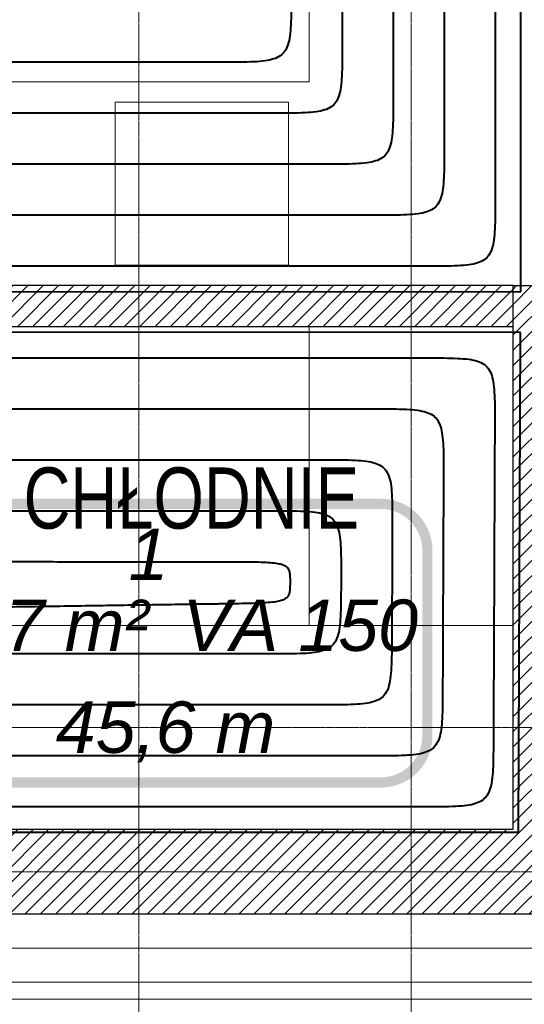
# Model space of a CAD drawing. Header units: millimetres. Extents: x 49908 to 79848, y -11883 to -3092.
# Tile 127 of 222: x 69855 to 70004, y -6638 to -6348. Entities that reach past the tile are written whole.
import ezdxf
from ezdxf.enums import TextEntityAlignment as Align
from ezdxf.lldxf.tags import DXFTag

# ---------------------------------------------------------------- set-up
doc = ezdxf.new("R2010")
doc.units = ezdxf.units.MM
doc.linetypes.add('DASHDOT', pattern=[1, 0.5, -0.25, 0, -0.25])
for name, color, linetype, lineweight in [('A wyp ruchome', 9, 'Continuous', 9), ('A_CIENKA', 9, 'Continuous', 9), ('A_HATCH', 9, 'Continuous', 9), ('A_IZOLACJA', 9, 'ZIGZAG', 9), ('A_MUROWANE', 9, 'Continuous', 25), ('A_OSIE', 9, 'DASHDOT', 9), ('\x9dciany', 9, 'Continuous', 9)]:
    doc.layers.add(name, color=color, linetype=linetype, lineweight=lineweight)
doc.layers.add('IS_Ogrzewanie_płaszczyznowe', color=7, linetype='SOLID', true_color=0xac00e6)
doc.layers.add('IS_Ogrzewanie_płaszczyznowe_-_opis', color=7, linetype='SOLID', true_color=0xf000f0)
doc.layers.add('IS_Rys.pętli_o.p._Powrót', color=7, linetype='DASH', lineweight=13, true_color=0x4c9a5f)
doc.layers.add('IS_Rys.pętli_o.p._Zasilanie', color=7, linetype='SOLID', lineweight=13, true_color=0xff8c1a)
doc.styles.add('Arial CE', font='arial.ttf')
tags = doc.linetypes.add('DASH', pattern=[15, 10, -5]).pattern_tags.tags
tags[6:7] = [DXFTag(74, 4), DXFTag(75, 0), DXFTag(340, '0'), DXFTag(46, 0.0), DXFTag(50, 0.0), DXFTag(44, 0.0), DXFTag(45, 0.0)]
tags[4:5] = [DXFTag(74, 4), DXFTag(75, 0), DXFTag(340, '0'), DXFTag(46, 0.0), DXFTag(50, 0.0), DXFTag(44, 0.0), DXFTag(45, 0.0)]
tags = doc.linetypes.add('SOLID', pattern=[10, 10, 0]).pattern_tags.tags
tags[6:7] = [DXFTag(74, 4), DXFTag(75, 0), DXFTag(340, '0'), DXFTag(46, 0.0), DXFTag(50, 0.0), DXFTag(44, 0.0), DXFTag(45, 0.0)]
tags[4:5] = [DXFTag(74, 4), DXFTag(75, 0), DXFTag(340, '0'), DXFTag(46, 0.0), DXFTag(50, 0.0), DXFTag(44, 0.0), DXFTag(45, 0.0)]
doc.linetypes.add('ZIGZAG', pattern='A,0.00254,-5.08,[131,ltypeshp.shx,S=5.08,R=0,X=-5.08,Y=0],-10.16,[131,ltypeshp.shx,S=5.08,R=180,X=5.08,Y=0],-5.08', length=20.32254)

msp = doc.modelspace()

# ---------------------------------------------------------------- hatches: boundary and pattern name
at = {"layer": 'A_HATCH', "transparency": 33554687}
h = msp.add_hatch(dxfattribs=at)
h.set_pattern_fill('ANSI31', color=256, angle=360)
h.set_pattern_definition([(45, (16000, 0), (-2.24506403, 2.24506403), [])])
h.paths.add_polyline_path([(69465.47, -5846.63), (69450.47, -5846.63), (69450.47, -6126.63), (69300.47, -6126.63), (69300.47, -6138.63), (69490.47, -6138.63), (69490.47, -6126.63), (69465.47, -6126.63)])
h.paths.add_polyline_path([(69490.47, -6314.63), (69300.47, -6314.63), (69300.47, -6326.63), (69490.47, -6326.63)])
h.paths.add_polyline_path([(69490.47, -6138.63), (69480.47, -6138.63), (69480.47, -6226.63), (69490.47, -6226.63)])
h.paths.add_polyline_path([(69670.47, -6126.63), (69580.47, -6126.63), (69580.47, -6138.63), (69670.47, -6138.63)])
h.paths.add_polyline_path([(69545.47, -6438.63), (69555.47, -6438.63), (69565.47, -6438.63), (69565.47, -6426.63), (69533.47, -6426.63), (69533.47, -6586.63), (69545.47, -6586.63)])
h.paths.add_polyline_path([(69433.47, -6426.63), (69425.47, -6426.63), (69425.47, -6586.63), (69431.47, -6586.63), (69431.47, -6438.63), (69433.47, -6438.63)])
h.paths.add_polyline_path([(70000.47, -6426.63), (69785.47, -6426.63), (69785.47, -6438.63), (70000.47, -6438.63)])
h.paths.add_polyline_path([(68725.47, -6370.63), (68700.47, -6370.63), (68700.47, -6382.63), (68725.47, -6382.63)])
h.paths.add_polyline_path([(68835.47, -6370.63), (68830.47, -6370.63), (68820.47, -6370.63), (68815.47, -6370.63), (68815.47, -6382.63), (68835.47, -6382.63)])
h.paths.add_polyline_path([(68965.47, -6370.63), (68925.47, -6370.63), (68925.47, -6382.63), (68965.47, -6382.63)])
h.paths.add_polyline_path([(69080.47, -6370.63), (69055.47, -6370.63), (69055.47, -6382.63), (69080.47, -6382.63)])
h.paths.add_polyline_path([(68960.47, -6225.63), (68950.47, -6225.63), (68950.47, -6370.63), (68960.47, -6370.63)])
h.paths.add_polyline_path([(69080.47, -6198.63), (68700.47, -6198.63), (68700.47, -6210.63), (69080.47, -6210.63)])
h.paths.add_polyline_path([(68960.47, -6210.63), (68950.47, -6210.63), (68950.47, -6225.63), (68960.47, -6225.63)])
h.paths.add_polyline_path([(68960.47, -6183.63), (68950.47, -6183.63), (68950.47, -6198.63), (68960.47, -6198.63)])
h.paths.add_polyline_path([(68960.47, -6038.63), (68950.47, -6038.63), (68950.47, -6183.63), (68960.47, -6183.63)])
h.paths.add_polyline_path([(68965.47, -6026.63), (68925.47, -6026.63), (68925.47, -6038.63), (68965.47, -6038.63)])
h.paths.add_polyline_path([(69080.47, -6026.63), (69055.47, -6026.63), (69055.47, -6038.63), (69080.47, -6038.63)])
h.paths.add_polyline_path([(68835.47, -6026.63), (68815.47, -6026.63), (68815.47, -6038.63), (68820.47, -6038.63), (68830.47, -6038.63), (68835.47, -6038.63)])
h.paths.add_polyline_path([(68725.47, -6026.63), (68700.47, -6026.63), (68700.47, -6038.63), (68725.47, -6038.63)])
h.paths.add_polyline_path([(68830.47, -6038.63), (68820.47, -6038.63), (68820.47, -6183.63), (68830.46, -6183.63), (68830.47, -6183.63)])
h.paths.add_polyline_path([(68830.47, -6183.63), (68820.47, -6183.63), (68820.47, -6198.63), (68830.47, -6198.63)])
h.paths.add_polyline_path([(68830.47, -6210.63), (68820.47, -6210.63), (68820.47, -6370.63), (68830.47, -6370.63)])
h = msp.add_hatch(dxfattribs=at)
h.set_pattern_fill('ANSI31', color=256, angle=360)
h.set_pattern_definition([(45, (16000, -1e-11), (-2.24506403, 2.24506403), [])])
h.paths.add_polyline_path([(70025.47, -6426.63), (70000.47, -6426.63), (70000.47, -6586.63), (69665.47, -6586.63), (69665.47, -6611.63), (70025.47, -6611.63)])

# ---------------------------------------------------------------- linework, layer by layer
at = {"layer": 'A wyp ruchome'}
msp.add_line((69883.47, -6420.63), (69883.47, -6372.63), dxfattribs=at)
for points in [[(69790.47, -5846.63), (69790.47, -5906.63), (69940.47, -5906.63), (69940.47, -6026.63), (69940.47, -6026.63), (69940.47, -6366.63)], [(69940.47, -6366.63), (69790.47, -6366.63), (69790.47, -6366.63), (69790.47, -6426.63)], [(69883.47, -6372.63), (69934.47, -6372.63), (69934.47, -6420.63), (69883.47, -6420.63)], [(69940.47, -6438.63), (69940.47, -6526.63)], [(69690.47, -6526.63), (69690.47, -6526.63), (70000.47, -6526.63)]]:
    msp.add_lwpolyline(points, dxfattribs=at)
at = {"layer": 'A_CIENKA'}
for points in [[(70025.47, -6426.63), (70025.47, -6611.63), (69425.47, -6611.63)], [(70045.47, -6426.63), (70045.47, -6631.63), (69425.47, -6631.63)]]:
    msp.add_lwpolyline(points, dxfattribs=at)
at = {"layer": 'A_IZOLACJA', "ltscale": 0.015}
msp.add_lwpolyline([(70035.47, -6426.63), (70035.47, -6621.63), (69425.47, -6621.63)], dxfattribs=at)
at = {"layer": 'A_MUROWANE', "ltscale": 0.5}
for points in [[(70000.47, -6426.63), (70025.47, -6426.63), (70025.47, -6611.63), (69665.47, -6611.63), (69665.47, -6586.63), (70000.47, -6586.63), (70000.47, -6426.63)], [(70000.47, -6426.63), (69785.47, -6426.63), (69785.47, -6426.63), (69785.47, -6438.63), (69785.47, -6438.63), (70000.47, -6438.63)]]:
    msp.add_lwpolyline(points, dxfattribs=at)
at = {"layer": 'A_OSIE', "ltscale": 0.3, "transparency": 33554559}
for p, q in [((69890.47, -3902.99), (69890.47, -7140.05)), ((69970.47, -3902.99), (69970.47, -7140.05)), ((70341.81, -6426.63), (67440.85, -6426.63)), ((70341.81, -6556.63), (67440.85, -6556.63)), ((67440.85, -6599.13), (70342.17, -6599.13))]:
    msp.add_line(p, q, dxfattribs=at)
at = {"layer": 'IS_Ogrzewanie_płaszczyznowe', "lineweight": 40}
for p, q in [((70002.72, -6428.42), (70002.72, -5850.71)), ((69692.42, -6428.31), (70002.72, -6428.42)), ((70002.69, -6440.42), (69692.4, -6440.31)), ((70002.07, -6587.52), (70002.69, -6440.42)), ((69691.78, -6587.52), (70002.07, -6587.52))]:
    msp.add_line(p, q, dxfattribs=at)
at = {"layer": 'IS_Ogrzewanie_płaszczyznowe_-_opis'}
msp.add_lwpolyline([(69832.93, -6572.86, 3, 3, 0), (69961.6, -6572.86, 3, 3, 0.414214), (69975.26, -6559.19, 3, 3, 0), (69975.26, -6504.52, 3, 3, 0.414214), (69961.6, -6490.86, 3, 3, 0), (69832.93, -6490.86, 3, 3, 0.414214), (69819.26, -6504.52, 3, 3, 0), (69819.26, -6559.19, 3, 3, 0.414214), (69832.93, -6572.86, 3, 3, 0)], format="xyseb", dxfattribs=at)
at = {"layer": 'IS_Rys.pętli_o.p._Powrót', "lineweight": 40}
for points, knots in [([(69980.22, -5893.21), (69980.22, -5897.04), (69980.22, -5911.35), (69980.22, -5941.33), (69980.22, -5986.86), (69980.22, -6043.5), (69980.22, -6106.8), (69980.22, -6172.32), (69980.22, -6235.62), (69980.22, -6292.26), (69980.22, -6337.79), (69980.22, -6367.77), (69980.22, -6382.09), (69980.22, -6385.91)], [0, 0, 0, 0, 0.114754, 0.4294, 0.899519, 1.480691, 2.128493, 2.798505, 3.446307, 4.027478, 4.497597, 4.812244, 4.926998, 4.926998, 4.926998, 4.926998]), ([(69950.22, -5923.21), (69950.22, -5926.57), (69950.22, -5939.14), (69950.22, -5965.47), (69950.22, -6005.46), (69950.22, -6055.2), (69950.22, -6110.79), (69950.22, -6168.33), (69950.22, -6223.91), (69950.22, -6273.65), (69950.22, -6313.64), (69950.22, -6339.97), (69950.22, -6352.54), (69950.22, -6355.9)], [0, 0, 0, 0, 0.100777, 0.3771, 0.789959, 1.300344, 1.869244, 2.457649, 3.02655, 3.536935, 3.949794, 4.226117, 4.326893, 4.326893, 4.326893, 4.326893]), ([(69950.22, -6355.9), (69950.22, -6357.56), (69950.22, -6360.57), (69950.14, -6364.68), (69949.9, -6367.99), (69949.39, -6370.61), (69948.48, -6372.67), (69946.99, -6374.16), (69944.93, -6375.07), (69942.31, -6375.58), (69939, -6375.82), (69934.89, -6375.9), (69931.88, -6375.89), (69930.22, -6375.89)], [0, 0, 0, 0, 0.0497372, 0.0904717, 0.1232025, 0.1491966, 0.1703642, 0.1896987, 0.2108664, 0.2368605, 0.2695913, 0.3103258, 0.360063, 0.360063, 0.360063, 0.360063]), ([(69930.22, -6375.89), (69929.25, -6375.89), (69925.65, -6375.89), (69918.1, -6375.89), (69906.63, -6375.88), (69892.37, -6375.88), (69876.43, -6375.87), (69859.93, -6375.87), (69843.99, -6375.86), (69829.73, -6375.86), (69818.26, -6375.85), (69810.71, -6375.85), (69807.11, -6375.85), (69806.14, -6375.85)], [0, 0, 0, 0, 0.028898, 0.108133, 0.226521, 0.372873, 0.536005, 0.704731, 0.867863, 1.014215, 1.132603, 1.211838, 1.240736, 1.240736, 1.240736, 1.240736]), ([(69980.22, -6385.91), (69980.22, -6387.57), (69980.22, -6390.58), (69980.14, -6394.69), (69979.9, -6398), (69979.39, -6400.62), (69978.48, -6402.68), (69976.99, -6404.17), (69974.93, -6405.08), (69972.31, -6405.59), (69969, -6405.83), (69964.89, -6405.91), (69961.88, -6405.9), (69960.22, -6405.9)], [0, 0, 0, 0, 0.0497372, 0.0904717, 0.1232025, 0.1491966, 0.1703642, 0.1896987, 0.2108664, 0.2368605, 0.2695913, 0.3103258, 0.360063, 0.360063, 0.360063, 0.360063]), ([(69960.22, -6405.9), (69958.79, -6405.9), (69953.44, -6405.9), (69942.24, -6405.9), (69925.23, -6405.89), (69904.07, -6405.88), (69880.42, -6405.88), (69855.94, -6405.87), (69832.29, -6405.86), (69811.13, -6405.85), (69794.12, -6405.85), (69782.92, -6405.84), (69777.57, -6405.84), (69776.14, -6405.84)], [0, 0, 0, 0, 0.042872, 0.160425, 0.336062, 0.553189, 0.795209, 1.045527, 1.287547, 1.504674, 1.680311, 1.797864, 1.840736, 1.840736, 1.840736, 1.840736]), ([(69719.8, -6462.82), (69721.67, -6462.82), (69728.65, -6462.82), (69743.27, -6462.83), (69765.48, -6462.84), (69793.1, -6462.85), (69823.97, -6462.86), (69855.93, -6462.87), (69886.8, -6462.88), (69914.42, -6462.89), (69936.63, -6462.9), (69951.25, -6462.9), (69958.23, -6462.9), (69960.1, -6462.9)], [0, 0, 0, 0, 0.055966, 0.209422, 0.438703, 0.722144, 1.038082, 1.364852, 1.68079, 1.964232, 2.193513, 2.346968, 2.402935, 2.402935, 2.402935, 2.402935]), ([(69960.1, -6462.9), (69961.75, -6462.9), (69964.77, -6462.9), (69968.88, -6462.98), (69972.19, -6463.23), (69974.81, -6463.73), (69976.86, -6464.65), (69978.35, -6466.14), (69979.25, -6468.2), (69979.75, -6470.82), (69979.98, -6474.13), (69980.03, -6478.24), (69980.02, -6481.25), (69980.01, -6482.91)], [0, 0, 0, 0, 0.0497367, 0.0904675, 0.1231883, 0.1491632, 0.1703018, 0.1896023, 0.2107409, 0.2367158, 0.2694367, 0.3101674, 0.3599041, 0.3599041, 0.3599041, 0.3599041]), ([(69980.01, -6482.91), (69980.01, -6483.39), (69980, -6485.2), (69979.99, -6488.98), (69979.96, -6494.72), (69979.93, -6501.86), (69979.9, -6509.84), (69979.86, -6518.1), (69979.83, -6526.07), (69979.8, -6533.21), (69979.78, -6538.95), (69979.76, -6542.73), (69979.75, -6544.54), (69979.75, -6545.02)], [0, 0, 0, 0, 0.0144662, 0.0541315, 0.1133961, 0.1866602, 0.268324, 0.3527878, 0.4344516, 0.5077157, 0.5669803, 0.6066456, 0.6211118, 0.6211118, 0.6211118, 0.6211118]), ([(69734.68, -6492.82), (69736.19, -6492.83), (69741.87, -6492.83), (69753.75, -6492.83), (69771.8, -6492.84), (69794.25, -6492.85), (69819.34, -6492.85), (69845.31, -6492.86), (69870.4, -6492.87), (69892.85, -6492.88), (69910.9, -6492.89), (69922.78, -6492.89), (69928.45, -6492.89), (69929.97, -6492.89)], [0, 0, 0, 0, 0.045485, 0.170203, 0.356546, 0.586906, 0.843678, 1.109253, 1.366024, 1.596385, 1.782728, 1.907445, 1.95293, 1.95293, 1.95293, 1.95293]), ([(69929.97, -6492.89), (69931.63, -6492.89), (69934.64, -6492.89), (69938.75, -6492.97), (69942.06, -6493.22), (69944.68, -6493.72), (69946.74, -6494.64), (69948.22, -6496.13), (69949.12, -6498.19), (69949.62, -6500.81), (69949.85, -6504.12), (69949.91, -6508.23), (69949.89, -6511.24), (69949.89, -6512.9)], [0, 0, 0, 0, 0.0497367, 0.0904675, 0.1231883, 0.1491632, 0.1703018, 0.1896023, 0.2107409, 0.2367158, 0.2694367, 0.3101674, 0.3599041, 0.3599041, 0.3599041, 0.3599041]), ([(69949.89, -6512.9), (69949.89, -6512.92), (69949.89, -6512.98), (69949.89, -6513.11), (69949.88, -6513.3), (69949.88, -6513.55), (69949.88, -6513.82), (69949.88, -6514.1), (69949.88, -6514.37), (69949.88, -6514.62), (69949.88, -6514.81), (69949.88, -6514.94), (69949.88, -6515), (69949.88, -6515.02)], [0, 0, 0, 0, 0.00049402, 0.0018486, 0.00387251, 0.0063745, 0.00916334, 0.0120478, 0.01483664, 0.01733864, 0.01936254, 0.02071712, 0.02121114, 0.02121114, 0.02121114, 0.02121114]), ([(69949.88, -6515.02), (69949.87, -6516.68), (69949.86, -6519.69), (69949.77, -6523.8), (69949.51, -6527.11), (69948.99, -6529.74), (69948.07, -6531.79), (69946.57, -6533.28), (69944.51, -6534.19), (69941.89, -6534.7), (69938.57, -6534.95), (69934.47, -6535.02), (69931.45, -6535.02), (69929.79, -6535.02)], [0, 0, 0, 0, 0.0497379, 0.0904772, 0.123221, 0.1492397, 0.1704451, 0.1898236, 0.2110289, 0.2370477, 0.2697915, 0.3105308, 0.3602687, 0.3602687, 0.3602687, 0.3602687]), ([(69929.79, -6535.02), (69928.51, -6535.02), (69923.71, -6535.02), (69913.65, -6535.02), (69898.37, -6535.02), (69879.37, -6535.02), (69858.14, -6535.02), (69836.16, -6535.02), (69814.92, -6535.02), (69795.92, -6535.02), (69780.64, -6535.02), (69770.59, -6535.02), (69765.78, -6535.02), (69764.5, -6535.02)], [0, 0, 0, 0, 0.038498, 0.144057, 0.301775, 0.496748, 0.714076, 0.938854, 1.156182, 1.351155, 1.508873, 1.614432, 1.65293, 1.65293, 1.65293, 1.65293]), ([(69979.75, -6545.02), (69979.74, -6546.68), (69979.73, -6549.69), (69979.64, -6553.8), (69979.38, -6557.11), (69978.86, -6559.74), (69977.94, -6561.79), (69976.45, -6563.28), (69974.39, -6564.19), (69971.76, -6564.7), (69968.45, -6564.95), (69964.34, -6565.02), (69961.32, -6565.02), (69959.67, -6565.02)], [0, 0, 0, 0, 0.0497379, 0.0904772, 0.123221, 0.1492397, 0.1704451, 0.1898236, 0.2110289, 0.2370477, 0.2697915, 0.3105308, 0.3602687, 0.3602687, 0.3602687, 0.3602687]), ([(69959.67, -6565.02), (69957.92, -6565.02), (69951.37, -6565.02), (69937.66, -6565.02), (69916.84, -6565.02), (69890.94, -6565.02), (69862, -6565.02), (69832.04, -6565.02), (69803.1, -6565.02), (69777.2, -6565.02), (69756.38, -6565.02), (69742.67, -6565.02), (69736.12, -6565.02), (69734.37, -6565.02)], [0, 0, 0, 0, 0.052473, 0.196349, 0.411317, 0.677065, 0.973281, 1.279653, 1.575869, 1.841617, 2.056585, 2.200462, 2.252934, 2.252934, 2.252934, 2.252934])]:
    msp.add_open_spline(points, degree=3, knots=knots, dxfattribs=at)
at = {"layer": 'IS_Rys.pętli_o.p._Zasilanie', "lineweight": 40}
for points, knots in [([(69995.22, -5878.21), (69995.22, -5882.27), (69995.22, -5897.45), (69995.22, -5929.26), (69995.22, -5977.57), (69995.22, -6037.65), (69995.22, -6104.81), (69995.22, -6174.32), (69995.22, -6241.47), (69995.22, -6301.56), (69995.22, -6349.86), (69995.22, -6381.67), (69995.22, -6396.86), (69995.22, -6400.92)], [0, 0, 0, 0, 0.121742, 0.455551, 0.9543, 1.570864, 2.258117, 2.968933, 3.656186, 4.27275, 4.771499, 5.105308, 5.22705, 5.22705, 5.22705, 5.22705]), ([(69965.22, -5908.21), (69965.22, -5911.8), (69965.22, -5925.24), (69965.22, -5953.4), (69965.22, -5996.16), (69965.22, -6049.35), (69965.22, -6108.79), (69965.22, -6170.32), (69965.22, -6229.77), (69965.22, -6282.95), (69965.22, -6325.71), (69965.22, -6353.87), (69965.22, -6367.31), (69965.22, -6370.91)], [0, 0, 0, 0, 0.107765, 0.40325, 0.844739, 1.390517, 1.998868, 2.628077, 3.236428, 3.782206, 4.223696, 4.51918, 4.626946, 4.626946, 4.626946, 4.626946]), ([(69935.22, -6340.89), (69935.22, -6342.55), (69935.22, -6345.57), (69935.14, -6349.67), (69934.9, -6352.98), (69934.39, -6355.61), (69933.48, -6357.67), (69931.99, -6359.16), (69929.93, -6360.07), (69927.31, -6360.57), (69924, -6360.82), (69919.89, -6360.89), (69916.88, -6360.89), (69915.22, -6360.89)], [0, 0, 0, 0, 0.0497372, 0.0904717, 0.1232025, 0.1491966, 0.1703642, 0.1896987, 0.2108664, 0.2368605, 0.2695913, 0.3103258, 0.360063, 0.360063, 0.360063, 0.360063]), ([(69915.22, -6360.89), (69914.49, -6360.89), (69911.75, -6360.89), (69906.03, -6360.88), (69897.34, -6360.88), (69886.52, -6360.88), (69874.44, -6360.87), (69861.93, -6360.87), (69849.84, -6360.86), (69839.03, -6360.86), (69830.33, -6360.86), (69824.61, -6360.86), (69821.87, -6360.86), (69821.14, -6360.85)], [0, 0, 0, 0, 0.0219105, 0.0819875, 0.1717497, 0.2827155, 0.4064036, 0.5343324, 0.6580204, 0.7689863, 0.8587484, 0.9188255, 0.940736, 0.940736, 0.940736, 0.940736]), ([(69965.22, -6370.91), (69965.22, -6372.56), (69965.22, -6375.58), (69965.14, -6379.69), (69964.9, -6383), (69964.39, -6385.62), (69963.48, -6387.68), (69961.99, -6389.17), (69959.93, -6390.08), (69957.31, -6390.58), (69954, -6390.83), (69949.89, -6390.9), (69946.88, -6390.9), (69945.22, -6390.9)], [0, 0, 0, 0, 0.0497372, 0.0904717, 0.1232025, 0.1491966, 0.1703642, 0.1896987, 0.2108664, 0.2368605, 0.2695913, 0.3103258, 0.360063, 0.360063, 0.360063, 0.360063]), ([(69945.22, -6390.9), (69944.02, -6390.9), (69939.55, -6390.9), (69930.17, -6390.89), (69915.93, -6390.89), (69898.22, -6390.88), (69878.43, -6390.87), (69857.94, -6390.87), (69838.14, -6390.86), (69820.43, -6390.85), (69806.19, -6390.85), (69796.82, -6390.85), (69792.34, -6390.84), (69791.14, -6390.84)], [0, 0, 0, 0, 0.035885, 0.134279, 0.281291, 0.463031, 0.665607, 0.875129, 1.077705, 1.259445, 1.406457, 1.504851, 1.540736, 1.540736, 1.540736, 1.540736]), ([(69995.22, -6400.92), (69995.22, -6402.57), (69995.22, -6405.59), (69995.14, -6409.7), (69994.9, -6413.01), (69994.39, -6415.63), (69993.48, -6417.69), (69991.99, -6419.18), (69989.93, -6420.09), (69987.31, -6420.59), (69984, -6420.84), (69979.89, -6420.91), (69976.88, -6420.91), (69975.22, -6420.91)], [0, 0, 0, 0, 0.0497372, 0.0904717, 0.1232025, 0.1491966, 0.1703642, 0.1896987, 0.2108664, 0.2368605, 0.2695913, 0.3103258, 0.360063, 0.360063, 0.360063, 0.360063]), ([(69975.22, -6420.91), (69973.56, -6420.91), (69967.34, -6420.91), (69954.31, -6420.9), (69934.53, -6420.89), (69909.92, -6420.89), (69882.41, -6420.88), (69853.95, -6420.87), (69826.44, -6420.86), (69801.84, -6420.85), (69782.05, -6420.84), (69769.02, -6420.84), (69762.81, -6420.83), (69761.14, -6420.83)], [0, 0, 0, 0, 0.049859, 0.186571, 0.390833, 0.643347, 0.924811, 1.215925, 1.497389, 1.749903, 1.954165, 2.090877, 2.140736, 2.140736, 2.140736, 2.140736]), ([(69746.14, -6447.83), (69747.92, -6447.83), (69754.57, -6447.83), (69768.51, -6447.84), (69789.67, -6447.84), (69816, -6447.85), (69845.42, -6447.86), (69875.88, -6447.87), (69905.3, -6447.88), (69931.63, -6447.89), (69952.79, -6447.9), (69966.73, -6447.91), (69973.38, -6447.91), (69975.16, -6447.91)], [0, 0, 0, 0, 0.05334, 0.199596, 0.418119, 0.688262, 0.989376, 1.300815, 1.601929, 1.872072, 2.090595, 2.236851, 2.290191, 2.290191, 2.290191, 2.290191]), ([(69975.16, -6447.91), (69976.82, -6447.91), (69979.83, -6447.91), (69983.94, -6447.99), (69987.25, -6448.23), (69989.87, -6448.74), (69991.93, -6449.65), (69993.41, -6451.14), (69994.31, -6453.2), (69994.81, -6455.83), (69995.04, -6459.14), (69995.1, -6463.24), (69995.08, -6466.26), (69995.08, -6467.92)], [0, 0, 0, 0, 0.0497367, 0.0904675, 0.1231883, 0.1491632, 0.1703018, 0.1896023, 0.2107409, 0.2367158, 0.2694367, 0.3101674, 0.3599041, 0.3599041, 0.3599041, 0.3599041]), ([(69995.08, -6467.92), (69995.07, -6468.63), (69995.06, -6471.31), (69995.04, -6476.91), (69995, -6485.42), (69994.96, -6496.01), (69994.91, -6507.84), (69994.86, -6520.09), (69994.81, -6531.93), (69994.76, -6542.51), (69994.73, -6551.02), (69994.7, -6556.63), (69994.69, -6559.31), (69994.69, -6560.02)], [0, 0, 0, 0, 0.0214522, 0.0802729, 0.1681578, 0.276803, 0.3979044, 0.5231577, 0.6442591, 0.7529043, 0.8407892, 0.8996099, 0.9210621, 0.9210621, 0.9210621, 0.9210621]), ([(69719.74, -6477.82), (69721.49, -6477.82), (69728.03, -6477.82), (69741.75, -6477.83), (69762.56, -6477.83), (69788.46, -6477.84), (69817.41, -6477.85), (69847.37, -6477.86), (69876.31, -6477.87), (69902.21, -6477.88), (69923.03, -6477.89), (69936.74, -6477.9), (69943.28, -6477.9), (69945.03, -6477.9)], [0, 0, 0, 0, 0.052473, 0.196349, 0.411317, 0.677065, 0.973281, 1.279652, 1.575868, 1.841616, 2.056584, 2.20046, 2.252933, 2.252933, 2.252933, 2.252933]), ([(69945.03, -6477.9), (69946.69, -6477.9), (69949.71, -6477.9), (69953.81, -6477.97), (69957.12, -6478.22), (69959.74, -6478.73), (69961.8, -6479.64), (69963.28, -6481.13), (69964.19, -6483.19), (69964.68, -6485.82), (69964.91, -6489.12), (69964.97, -6493.23), (69964.96, -6496.25), (69964.95, -6497.9)], [0, 0, 0, 0, 0.0497367, 0.0904675, 0.1231883, 0.1491632, 0.1703018, 0.1896023, 0.2107409, 0.2367158, 0.2694367, 0.3101674, 0.3599041, 0.3599041, 0.3599041, 0.3599041]), ([(69964.95, -6497.9), (69964.95, -6498.15), (69964.94, -6499.09), (69964.94, -6501.04), (69964.92, -6504.01), (69964.91, -6507.7), (69964.89, -6511.83), (69964.87, -6516.1), (69964.86, -6520.22), (69964.84, -6523.92), (69964.83, -6526.88), (69964.82, -6528.84), (69964.82, -6529.77), (69964.81, -6530.02)], [0, 0, 0, 0, 0.0074801, 0.02799, 0.0586343, 0.0965173, 0.1387437, 0.1824178, 0.2246441, 0.2625272, 0.2931714, 0.3136814, 0.3211615, 0.3211615, 0.3211615, 0.3211615]), ([(69749.61, -6507.83), (69750.9, -6507.83), (69755.7, -6507.83), (69765.76, -6507.84), (69781.03, -6507.84), (69800.03, -6507.85), (69821.27, -6507.85), (69843.25, -6507.86), (69864.49, -6507.87), (69883.49, -6507.88), (69898.76, -6507.88), (69908.82, -6507.89), (69913.62, -6507.89), (69914.91, -6507.89)], [0, 0, 0, 0, 0.038498, 0.144057, 0.301774, 0.496748, 0.714075, 0.938853, 1.15618, 1.351154, 1.508871, 1.61443, 1.652928, 1.652928, 1.652928, 1.652928]), ([(69914.91, -6507.89), (69916.57, -6507.89), (69919.58, -6507.89), (69923.68, -6507.91), (69926.97, -6507.99), (69929.55, -6508.14), (69931.5, -6508.39), (69932.94, -6508.78), (69933.95, -6509.37), (69934.56, -6510.23), (69934.82, -6511.28), (69934.89, -6512.54), (69934.88, -6513.45), (69934.88, -6513.96)], [0, 0, 0, 0, 0.0497369, 0.0904582, 0.1230734, 0.1485172, 0.1677912, 0.1820643, 0.1928844, 0.2023631, 0.2126414, 0.2250268, 0.2401049, 0.2401049, 0.2401049, 0.2401049]), ([(69934.88, -6513.96), (69934.88, -6514.46), (69934.88, -6515.38), (69934.8, -6516.64), (69934.53, -6517.7), (69933.92, -6518.56), (69932.9, -6519.16), (69931.46, -6519.57), (69929.5, -6519.85), (69926.93, -6520.04), (69923.63, -6520.16), (69919.53, -6520.25), (69916.52, -6520.29), (69914.86, -6520.32)], [0, 0, 0, 0, 0.0150815, 0.0274908, 0.0378316, 0.0474128, 0.0583442, 0.0727077, 0.0920444, 0.1175266, 0.1501615, 0.1908901, 0.240628, 0.240628, 0.240628, 0.240628]), ([(69914.86, -6520.32), (69914.27, -6520.32), (69912.09, -6520.36), (69907.52, -6520.42), (69900.57, -6520.53), (69891.93, -6520.65), (69882.28, -6520.8), (69872.28, -6520.94), (69862.63, -6521.09), (69853.99, -6521.21), (69847.04, -6521.32), (69842.47, -6521.38), (69840.29, -6521.42), (69839.7, -6521.42)], [0, 0, 0, 0, 0.017506, 0.0655062, 0.1372242, 0.2258834, 0.3247074, 0.4269197, 0.5257437, 0.6144029, 0.6861209, 0.7341211, 0.7516271, 0.7516271, 0.7516271, 0.7516271]), ([(69964.81, -6530.02), (69964.81, -6531.68), (69964.8, -6534.69), (69964.7, -6538.8), (69964.45, -6542.11), (69963.93, -6544.74), (69963.01, -6546.79), (69961.51, -6548.28), (69959.45, -6549.19), (69956.82, -6549.7), (69953.51, -6549.95), (69949.4, -6550.02), (69946.39, -6550.02), (69944.73, -6550.02)], [0, 0, 0, 0, 0.0497379, 0.0904772, 0.123221, 0.1492397, 0.1704451, 0.1898236, 0.2110289, 0.2370477, 0.2697915, 0.3105308, 0.3602687, 0.3602687, 0.3602687, 0.3602687]), ([(69944.73, -6550.02), (69943.21, -6550.02), (69937.54, -6550.02), (69925.66, -6550.02), (69907.61, -6550.02), (69885.16, -6550.02), (69860.07, -6550.02), (69834.1, -6550.02), (69809.01, -6550.02), (69786.56, -6550.02), (69768.51, -6550.02), (69756.63, -6550.02), (69750.95, -6550.02), (69749.44, -6550.02)], [0, 0, 0, 0, 0.045485, 0.170203, 0.356546, 0.586907, 0.843678, 1.109254, 1.366025, 1.596386, 1.782729, 1.907447, 1.952932, 1.952932, 1.952932, 1.952932]), ([(69994.69, -6560.02), (69994.68, -6561.68), (69994.67, -6564.69), (69994.58, -6568.8), (69994.32, -6572.11), (69993.8, -6574.74), (69992.88, -6576.79), (69991.38, -6578.28), (69989.32, -6579.19), (69986.7, -6579.7), (69983.38, -6579.95), (69979.28, -6580.02), (69976.26, -6580.02), (69974.6, -6580.02)], [0, 0, 0, 0, 0.0497379, 0.0904772, 0.123221, 0.1492397, 0.1704451, 0.1898236, 0.2110289, 0.2370477, 0.2697915, 0.3105308, 0.3602687, 0.3602687, 0.3602687, 0.3602687]), ([(69974.6, -6580.02), (69972.62, -6580.02), (69965.21, -6580.02), (69949.67, -6580.02), (69926.08, -6580.02), (69896.73, -6580.02), (69863.93, -6580.02), (69829.98, -6580.02), (69797.18, -6580.02), (69767.84, -6580.02), (69744.25, -6580.02), (69728.71, -6580.02), (69721.29, -6580.02), (69719.31, -6580.02)], [0, 0, 0, 0, 0.05946, 0.222495, 0.466088, 0.767224, 1.102884, 1.450053, 1.785713, 2.086848, 2.330442, 2.493477, 2.552936, 2.552936, 2.552936, 2.552936])]:
    msp.add_open_spline(points, degree=3, knots=knots, dxfattribs=at)
at = {"layer": '\x9dciany'}
msp.add_line((70050.47, -6636.63), (69425.47, -6636.63), dxfattribs=at)

# ---------------------------------------------------------------- texts
at = {"layer": 'IS_Ogrzewanie_płaszczyznowe_-_opis', "ltscale": 0.01, "char_height": 15.12}
for s, insert, attachment_point in [('\\fArial|b0|i1;1', (69893.26, -6513.26), 8), ('\\fArial|b0|i1;4,57 m²', (69893.26, -6519.02), 3), ('\\fArial|b0|i1;VA 150', (69903.26, -6519.02), 1), ('\\fArial|b0|i1;45,6 m', (69898.26, -6549.02), 2)]:
    msp.add_mtext(s, dxfattribs=dict(at, insert=insert, attachment_point=attachment_point))
at = {"layer": '\x9dciany', "linetype": 'Continuous', "lineweight": 35, "style": 'Arial CE', "width": 0.759239}
msp.add_text('MAGAZYN / CHŁODNIE', height=18, dxfattribs=at).set_placement((69746.2, -6498.14), (69955.18, -6498.14), align=Align.FIT)

doc.saveas('drawing.dxf')
